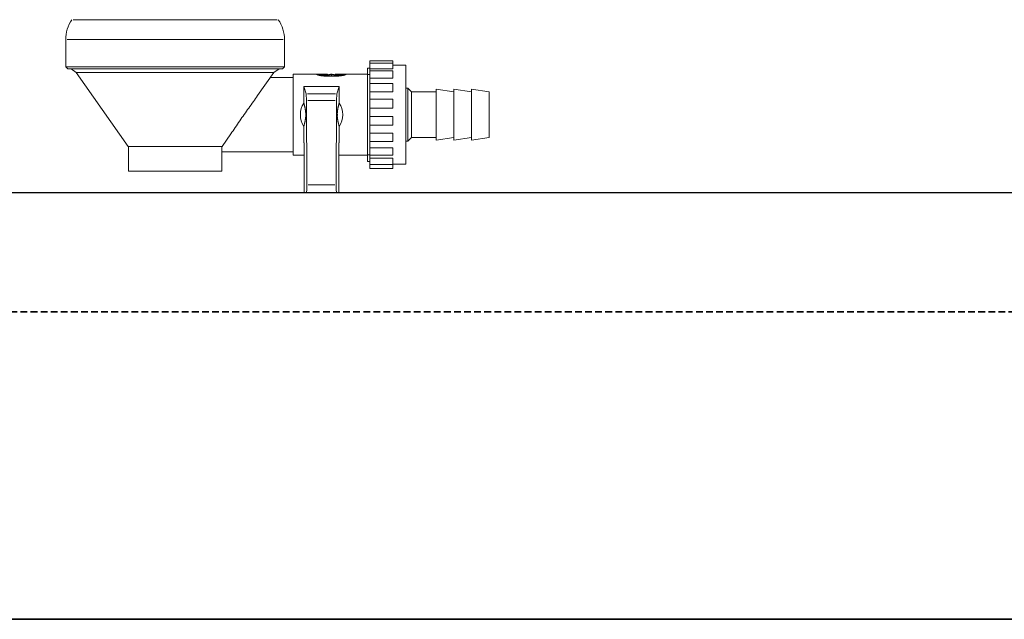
# Model space of a CAD drawing. Header units: millimetres. Extents: x -727 to 69715, y -15705 to 98123.
# Tile 153 of 256: x 38457 to 38736, y -9876 to -9706. Entities that reach past the tile are written whole.
import ezdxf

# ---------------------------------------------------------------- set-up
doc = ezdxf.new("R2010")
doc.units = ezdxf.units.MM
doc.linetypes.add('VERDECKT', pattern=[9.525, 6.35, -3.175])
for name, color, linetype, lineweight in [('UT_SCHÉMA_PŘÍVOD', 10, 'Continuous', 35), ('UT_SCHÉMA_ZPÁTEČKA', 172, 'VERDECKT', 35), ('UT_ZARIZENI - ARMATURY', 6, 'Continuous', 5)]:
    doc.layers.add(name, color=color, linetype=linetype, lineweight=lineweight)

msp = doc.modelspace()

# ---------------------------------------------------------------- linework, layer by layer
msp.add_line((-727.45, -9754.69), (68024.28, -9754.69))
at = {"layer": 'UT_SCHÉMA_PŘÍVOD'}
msp.add_line((7258.94, -9875.69), (39959, -9875.69), dxfattribs=at)
at = {"layer": 'UT_SCHÉMA_ZPÁTEČKA', "ltscale": 0.3}
msp.add_line((7358.94, -9788.6), (39850.43, -9788.6), dxfattribs=at)
at = {"layer": 'UT_ZARIZENI - ARMATURY'}
for p, q in [((38529.8, -9705.76), (38472.02, -9705.76)), ((38469.91, -9719.09), (38469.91, -9711.42)), ((38470.29, -9711.42), (38531.53, -9711.42)), ((38531.91, -9719.09), (38531.91, -9711.42)), ((38556.11, -9718.06), (38556.11, -9717.46)), ((38562.61, -9717.46), (38556.11, -9717.46)), ((38562.61, -9717.46), (38562.61, -9718.06)), ((38531.91, -9719.09), (38469.91, -9719.09)), ((38470.51, -9719.69), (38469.91, -9719.09)), ((38531.31, -9719.69), (38470.51, -9719.69)), ((38472.9, -9720.69), (38471.41, -9719.69)), ((38528.91, -9720.69), (38530.41, -9719.69)), ((38531.31, -9719.69), (38531.91, -9719.09)), ((38555.41, -9745.91), (38555.41, -9719.47)), ((38556.11, -9719.47), (38555.41, -9719.47)), ((38555.41, -9745.91), (38555.41, -9719.47)), ((38556.11, -9719.73), (38556.11, -9718.06)), ((38562.61, -9718.06), (38556.11, -9718.06)), ((38556.11, -9720.28), (38556.11, -9719.73)), ((38562.61, -9719.73), (38556.11, -9719.73)), ((38556.11, -9722.33), (38556.11, -9720.28)), ((38562.61, -9720.28), (38556.11, -9720.28)), ((38562.61, -9719.73), (38562.61, -9718.06)), ((38566.31, -9718.69), (38562.61, -9718.69)), ((38562.61, -9722.33), (38562.61, -9720.28)), ((38566.31, -9718.69), (38566.31, -9746.69)), ((38472.9, -9720.69), (38528.91, -9720.69)), ((38487.61, -9741.69), (38472.9, -9720.69)), ((38524.3, -9727.28), (38528.91, -9720.69)), ((38527.86, -9722.19), (38534.41, -9722.19)), ((38534.41, -9721.19), (38534.41, -9744.19)), ((38541.01, -9721.19), (38534.41, -9721.19)), ((38541.01, -9721.19), (38541.01, -9721.23)), ((38541.01, -9721.19), (38541.91, -9721.19)), ((38541.01, -9721.24), (38541.01, -9721.23)), ((38541.03, -9721.26), (38541.01, -9721.24)), ((38541.05, -9721.27), (38541.03, -9721.26)), ((38541.08, -9721.29), (38541.05, -9721.27)), ((38541.12, -9721.31), (38541.08, -9721.29)), ((38541.17, -9721.34), (38541.12, -9721.31)), ((38541.23, -9721.36), (38541.17, -9721.34)), ((38541.29, -9721.39), (38541.23, -9721.36)), ((38541.37, -9721.41), (38541.29, -9721.39)), ((38541.45, -9721.44), (38541.37, -9721.41)), ((38541.54, -9721.47), (38541.45, -9721.44)), ((38541.63, -9721.49), (38541.54, -9721.47)), ((38541.73, -9721.52), (38541.63, -9721.49)), ((38541.84, -9721.55), (38541.73, -9721.52)), ((38541.95, -9721.57), (38541.84, -9721.55)), ((38541.91, -9721.23), (38541.91, -9721.19)), ((38542.31, -9721.19), (38541.91, -9721.19)), ((38541.91, -9721.56), (38541.91, -9721.23)), ((38541.92, -9721.24), (38541.91, -9721.23)), ((38541.95, -9721.26), (38541.92, -9721.24)), ((38542, -9721.29), (38541.95, -9721.26)), ((38542.07, -9721.6), (38541.95, -9721.57)), ((38542.08, -9721.31), (38542, -9721.29)), ((38542.19, -9721.62), (38542.07, -9721.6)), ((38542.17, -9721.34), (38542.08, -9721.31)), ((38542.28, -9721.37), (38542.17, -9721.34)), ((38542.32, -9721.65), (38542.19, -9721.62)), ((38542.41, -9721.39), (38542.28, -9721.37)), ((38542.31, -9721.19), (38543.21, -9721.19)), ((38542.31, -9721.23), (38542.31, -9721.19)), ((38542.32, -9721.24), (38542.31, -9721.23)), ((38542.35, -9721.26), (38542.32, -9721.24)), ((38542.46, -9721.67), (38542.32, -9721.65)), ((38542.41, -9721.28), (38542.35, -9721.26)), ((38542.49, -9721.3), (38542.41, -9721.28)), ((38542.55, -9721.42), (38542.41, -9721.39)), ((38542.6, -9721.69), (38542.46, -9721.67)), ((38542.59, -9721.32), (38542.49, -9721.3)), ((38542.7, -9721.44), (38542.55, -9721.42)), ((38542.7, -9721.34), (38542.59, -9721.32)), ((38542.75, -9721.71), (38542.6, -9721.69)), ((38542.83, -9721.36), (38542.7, -9721.34)), ((38542.87, -9721.46), (38542.7, -9721.44)), ((38542.9, -9721.72), (38542.75, -9721.71)), ((38542.98, -9721.38), (38542.83, -9721.36)), ((38543.05, -9721.48), (38542.87, -9721.46)), ((38543.05, -9721.74), (38542.9, -9721.72)), ((38543.14, -9721.4), (38542.98, -9721.38)), ((38543.24, -9721.49), (38543.05, -9721.48)), ((38543.2, -9721.75), (38543.05, -9721.74)), ((38543.31, -9721.41), (38543.14, -9721.4)), ((38543.37, -9721.75), (38543.2, -9721.75)), ((38543.21, -9721.23), (38543.21, -9721.19)), ((38544.11, -9721.19), (38543.21, -9721.19)), ((38543.21, -9721.4), (38543.21, -9721.23)), ((38543.22, -9721.24), (38543.21, -9721.23)), ((38543.21, -9721.23), (38543.21, -9721.23)), ((38543.21, -9721.23), (38543.21, -9721.23)), ((38543.23, -9721.24), (38543.22, -9721.24)), ((38543.22, -9721.24), (38543.22, -9721.24)), ((38543.24, -9721.24), (38543.23, -9721.24)), ((38543.25, -9721.25), (38543.24, -9721.24)), ((38543.44, -9721.5), (38543.24, -9721.49)), ((38543.27, -9721.25), (38543.25, -9721.25)), ((38543.28, -9721.25), (38543.27, -9721.25)), ((38543.3, -9721.25), (38543.28, -9721.25)), ((38543.32, -9721.26), (38543.3, -9721.25)), ((38543.49, -9721.41), (38543.31, -9721.41)), ((38543.34, -9721.26), (38543.32, -9721.26)), ((38543.36, -9721.26), (38543.34, -9721.26)), ((38543.38, -9721.26), (38543.36, -9721.26)), ((38543.54, -9721.76), (38543.37, -9721.75)), ((38543.41, -9721.26), (38543.38, -9721.26)), ((38543.43, -9721.27), (38543.41, -9721.26)), ((38543.46, -9721.27), (38543.43, -9721.27)), ((38543.63, -9721.5), (38543.44, -9721.5)), ((38543.49, -9721.27), (38543.46, -9721.27)), ((38543.51, -9721.27), (38543.49, -9721.27)), ((38543.66, -9721.42), (38543.49, -9721.41)), ((38543.54, -9721.27), (38543.51, -9721.27)), ((38543.57, -9721.27), (38543.54, -9721.27)), ((38543.71, -9721.77), (38543.54, -9721.76)), ((38543.6, -9721.27), (38543.57, -9721.27)), ((38543.63, -9721.27), (38543.6, -9721.27)), ((38543.66, -9721.27), (38543.63, -9721.27)), ((38543.81, -9721.5), (38543.63, -9721.5)), ((38544.11, -9721.27), (38543.66, -9721.27)), ((38543.66, -9721.41), (38543.66, -9721.28)), ((38543.83, -9721.41), (38543.66, -9721.42)), ((38543.87, -9721.78), (38543.71, -9721.77)), ((38544.01, -9721.5), (38543.81, -9721.5)), ((38544.01, -9721.41), (38543.83, -9721.41)), ((38544.04, -9721.78), (38543.87, -9721.78)), ((38544.18, -9721.4), (38544.01, -9721.41)), ((38544.2, -9721.48), (38544.01, -9721.5)), ((38544.21, -9721.79), (38544.04, -9721.78)), ((38544.11, -9721.27), (38544.11, -9721.19)), ((38544.11, -9721.4), (38544.11, -9721.27)), ((38544.34, -9721.38), (38544.18, -9721.4)), ((38544.38, -9721.47), (38544.2, -9721.48)), ((38544.38, -9721.79), (38544.21, -9721.79)), ((38544.48, -9721.36), (38544.34, -9721.38)), ((38544.56, -9721.45), (38544.38, -9721.47)), ((38544.54, -9721.8), (38544.38, -9721.79)), ((38544.61, -9721.34), (38544.48, -9721.36)), ((38544.71, -9721.8), (38544.54, -9721.8)), ((38544.72, -9721.43), (38544.56, -9721.45)), ((38544.73, -9721.32), (38544.61, -9721.34)), ((38544.88, -9721.8), (38544.71, -9721.8)), ((38544.86, -9721.4), (38544.72, -9721.43)), ((38544.83, -9721.3), (38544.73, -9721.32)), ((38544.91, -9721.28), (38544.83, -9721.3)), ((38544.99, -9721.38), (38544.86, -9721.4)), ((38545.04, -9721.8), (38544.88, -9721.8)), ((38544.96, -9721.26), (38544.91, -9721.28)), ((38545, -9721.24), (38544.96, -9721.26)), ((38545.11, -9721.35), (38544.99, -9721.38)), ((38545.01, -9721.23), (38545, -9721.24)), ((38545.01, -9721.23), (38545.01, -9721.19)), ((38545.41, -9721.19), (38545.01, -9721.19)), ((38545.21, -9721.8), (38545.04, -9721.8)), ((38545.21, -9721.32), (38545.11, -9721.35)), ((38545.21, -9721.8), (38545.21, -9721.32)), ((38545.31, -9721.35), (38545.21, -9721.32)), ((38545.37, -9721.8), (38545.21, -9721.8)), ((38545.42, -9721.38), (38545.31, -9721.35)), ((38545.54, -9721.8), (38545.37, -9721.8)), ((38545.41, -9721.23), (38545.41, -9721.19)), ((38545.42, -9721.24), (38545.41, -9721.23)), ((38545.45, -9721.26), (38545.42, -9721.24)), ((38545.55, -9721.4), (38545.42, -9721.38)), ((38545.51, -9721.28), (38545.45, -9721.26)), ((38545.59, -9721.3), (38545.51, -9721.28)), ((38545.71, -9721.8), (38545.54, -9721.8)), ((38545.7, -9721.43), (38545.55, -9721.4)), ((38545.69, -9721.32), (38545.59, -9721.3)), ((38545.8, -9721.34), (38545.69, -9721.32)), ((38545.86, -9721.45), (38545.7, -9721.43)), ((38545.87, -9721.8), (38545.71, -9721.8)), ((38545.93, -9721.36), (38545.8, -9721.34)), ((38546.03, -9721.47), (38545.86, -9721.45)), ((38546.04, -9721.79), (38545.87, -9721.8)), ((38546.08, -9721.38), (38545.93, -9721.36)), ((38546.22, -9721.48), (38546.03, -9721.47)), ((38546.21, -9721.79), (38546.04, -9721.79)), ((38546.24, -9721.4), (38546.08, -9721.38)), ((38546.38, -9721.78), (38546.21, -9721.79)), ((38546.41, -9721.5), (38546.22, -9721.48)), ((38546.41, -9721.41), (38546.24, -9721.4)), ((38546.31, -9721.19), (38546.31, -9721.27)), ((38547.21, -9721.19), (38546.31, -9721.19)), ((38546.31, -9721.4), (38546.31, -9721.27)), ((38546.31, -9721.27), (38546.76, -9721.27)), ((38546.54, -9721.78), (38546.38, -9721.78)), ((38546.59, -9721.41), (38546.41, -9721.41)), ((38546.6, -9721.5), (38546.41, -9721.5)), ((38546.71, -9721.77), (38546.54, -9721.78)), ((38546.76, -9721.42), (38546.59, -9721.41)), ((38546.79, -9721.5), (38546.6, -9721.5)), ((38546.88, -9721.76), (38546.71, -9721.77)), ((38546.76, -9721.27), (38546.79, -9721.27)), ((38546.76, -9721.41), (38546.76, -9721.28)), ((38546.93, -9721.41), (38546.76, -9721.42)), ((38546.79, -9721.27), (38546.82, -9721.27)), ((38546.98, -9721.5), (38546.79, -9721.5)), ((38546.82, -9721.27), (38546.84, -9721.27)), ((38546.84, -9721.27), (38546.87, -9721.27)), ((38546.87, -9721.27), (38546.9, -9721.27)), ((38547.04, -9721.75), (38546.88, -9721.76)), ((38546.9, -9721.27), (38546.93, -9721.27)), ((38546.93, -9721.27), (38546.96, -9721.27)), ((38547.11, -9721.41), (38546.93, -9721.41)), ((38546.96, -9721.27), (38546.98, -9721.27)), ((38546.98, -9721.27), (38547.01, -9721.26)), ((38547.17, -9721.49), (38546.98, -9721.5)), ((38547.01, -9721.26), (38547.03, -9721.26)), ((38547.03, -9721.26), (38547.06, -9721.26)), ((38547.21, -9721.75), (38547.04, -9721.75)), ((38547.06, -9721.26), (38547.08, -9721.26)), ((38547.08, -9721.26), (38547.1, -9721.26)), ((38547.1, -9721.26), (38547.11, -9721.25)), ((38547.11, -9721.25), (38547.13, -9721.25)), ((38547.28, -9721.4), (38547.11, -9721.41)), ((38547.13, -9721.25), (38547.15, -9721.25)), ((38547.15, -9721.25), (38547.16, -9721.25)), ((38547.16, -9721.25), (38547.17, -9721.24)), ((38547.17, -9721.24), (38547.18, -9721.24)), ((38547.36, -9721.48), (38547.17, -9721.49)), ((38547.18, -9721.24), (38547.19, -9721.24)), ((38547.19, -9721.24), (38547.2, -9721.24)), ((38547.2, -9721.24), (38547.2, -9721.23)), ((38547.2, -9721.23), (38547.21, -9721.23)), ((38547.21, -9721.19), (38547.21, -9721.23)), ((38548.11, -9721.19), (38547.21, -9721.19)), ((38547.21, -9721.4), (38547.21, -9721.23)), ((38547.21, -9721.23), (38547.21, -9721.23)), ((38547.36, -9721.74), (38547.21, -9721.75)), ((38547.44, -9721.38), (38547.28, -9721.4)), ((38547.54, -9721.46), (38547.36, -9721.48)), ((38547.52, -9721.72), (38547.36, -9721.74)), ((38547.58, -9721.36), (38547.44, -9721.38)), ((38547.67, -9721.71), (38547.52, -9721.72)), ((38547.71, -9721.44), (38547.54, -9721.46)), ((38547.71, -9721.34), (38547.58, -9721.36)), ((38547.81, -9721.69), (38547.67, -9721.71)), ((38547.83, -9721.32), (38547.71, -9721.34)), ((38547.87, -9721.42), (38547.71, -9721.44)), ((38547.95, -9721.67), (38547.81, -9721.69)), ((38547.93, -9721.3), (38547.83, -9721.32)), ((38548.01, -9721.39), (38547.87, -9721.42)), ((38548.01, -9721.28), (38547.93, -9721.3)), ((38548.09, -9721.65), (38547.95, -9721.67)), ((38548.06, -9721.26), (38548.01, -9721.28)), ((38548.13, -9721.37), (38548.01, -9721.39)), ((38548.1, -9721.24), (38548.06, -9721.26)), ((38548.22, -9721.62), (38548.09, -9721.65)), ((38548.11, -9721.23), (38548.1, -9721.24)), ((38548.11, -9721.23), (38548.11, -9721.19)), ((38548.51, -9721.19), (38548.11, -9721.19)), ((38548.24, -9721.34), (38548.13, -9721.37)), ((38548.35, -9721.6), (38548.22, -9721.62)), ((38548.34, -9721.31), (38548.24, -9721.34)), ((38548.41, -9721.29), (38548.34, -9721.31)), ((38548.47, -9721.57), (38548.35, -9721.6)), ((38548.47, -9721.26), (38548.41, -9721.29)), ((38548.5, -9721.24), (38548.47, -9721.26)), ((38548.58, -9721.55), (38548.47, -9721.57)), ((38548.51, -9721.23), (38548.5, -9721.24)), ((38548.51, -9721.23), (38548.51, -9721.19)), ((38549.41, -9721.19), (38548.51, -9721.19)), ((38548.51, -9721.56), (38548.51, -9721.23)), ((38548.68, -9721.52), (38548.58, -9721.55)), ((38548.78, -9721.49), (38548.68, -9721.52)), ((38548.88, -9721.47), (38548.78, -9721.49)), ((38548.97, -9721.44), (38548.88, -9721.47)), ((38549.05, -9721.41), (38548.97, -9721.44)), ((38549.12, -9721.39), (38549.05, -9721.41)), ((38549.19, -9721.36), (38549.12, -9721.39)), ((38549.25, -9721.34), (38549.19, -9721.36)), ((38549.3, -9721.31), (38549.25, -9721.34)), ((38549.34, -9721.29), (38549.3, -9721.31)), ((38549.37, -9721.27), (38549.34, -9721.29)), ((38549.39, -9721.26), (38549.37, -9721.27)), ((38549.4, -9721.24), (38549.39, -9721.26)), ((38549.41, -9721.23), (38549.4, -9721.24)), ((38549.41, -9721.19), (38549.41, -9721.23)), ((38555.41, -9721.19), (38549.41, -9721.19)), ((38556.11, -9721.28), (38555.41, -9721.28)), ((38556.11, -9723.84), (38556.11, -9722.33)), ((38562.61, -9722.33), (38556.11, -9722.33)), ((38537.41, -9724.69), (38537.41, -9729.37)), ((38537.41, -9724.69), (38547.41, -9724.69)), ((38537.41, -9724.69), (38538.04, -9726.82)), ((38547.41, -9724.69), (38546.78, -9726.82)), ((38547.41, -9724.69), (38547.41, -9729.37)), ((38556.11, -9726.17), (38556.11, -9723.84)), ((38562.61, -9723.84), (38556.11, -9723.84)), ((38556.11, -9728.32), (38556.11, -9726.17)), ((38562.61, -9726.17), (38556.11, -9726.17)), ((38562.61, -9726.17), (38562.61, -9723.84)), ((38566.31, -9725.19), (38566.91, -9725.19)), ((38566.91, -9740.19), (38566.91, -9725.19)), ((38567.91, -9726.19), (38566.91, -9725.19)), ((38574.91, -9739.94), (38574.91, -9725.44)), ((38579.91, -9726.19), (38574.91, -9725.44)), ((38579.91, -9739.94), (38579.91, -9725.44)), ((38584.91, -9726.19), (38579.91, -9725.44)), ((38584.91, -9739.94), (38584.91, -9725.44)), ((38589.91, -9726.19), (38584.91, -9725.44)), ((38523.4, -9728.56), (38523.09, -9728.99)), ((38523.71, -9728.12), (38523.4, -9728.56)), ((38524.01, -9727.7), (38523.71, -9728.12)), ((38524.3, -9727.28), (38524.01, -9727.7)), ((38538.24, -9752.52), (38538.13, -9728.62)), ((38538.48, -9726.82), (38546.34, -9726.82)), ((38538.56, -9728.62), (38546.26, -9728.62)), ((38546.58, -9752.52), (38546.69, -9728.62)), ((38556.11, -9730.8), (38556.11, -9728.32)), ((38562.61, -9728.32), (38556.11, -9728.32)), ((38562.61, -9730.8), (38562.61, -9728.32)), ((38567.91, -9739.19), (38567.91, -9726.19)), ((38567.91, -9726.19), (38574.91, -9726.19)), ((38589.91, -9739.19), (38589.91, -9726.19)), ((38521.15, -9731.71), (38520.83, -9732.16)), ((38521.47, -9731.25), (38521.15, -9731.71)), ((38521.8, -9730.79), (38521.47, -9731.25)), ((38522.12, -9730.34), (38521.8, -9730.79)), ((38522.45, -9729.89), (38522.12, -9730.34)), ((38522.77, -9729.44), (38522.45, -9729.89)), ((38523.09, -9728.99), (38522.77, -9729.44)), ((38537.41, -9729.37), (38537.45, -9729.54)), ((38537.45, -9729.54), (38537.49, -9729.7)), ((38537.49, -9729.7), (38537.53, -9729.85)), ((38537.53, -9729.85), (38537.57, -9729.99)), ((38537.57, -9729.99), (38537.6, -9730.13)), ((38537.6, -9730.13), (38537.63, -9730.27)), ((38537.63, -9730.27), (38537.66, -9730.4)), ((38537.66, -9730.4), (38537.69, -9730.53)), ((38537.69, -9730.53), (38537.72, -9730.65)), ((38537.72, -9730.65), (38537.74, -9730.77)), ((38537.74, -9730.77), (38537.76, -9730.89)), ((38537.76, -9730.89), (38537.79, -9731.01)), ((38537.79, -9731.01), (38537.8, -9731.12)), ((38537.8, -9731.12), (38537.82, -9731.23)), ((38537.82, -9731.23), (38537.84, -9731.33)), ((38537.84, -9731.33), (38537.85, -9731.44)), ((38537.85, -9731.44), (38537.87, -9731.54)), ((38537.87, -9731.54), (38537.88, -9731.64)), ((38537.88, -9731.64), (38537.89, -9731.74)), ((38537.89, -9731.74), (38537.9, -9731.84)), ((38546.92, -9731.74), (38546.91, -9731.84)), ((38546.94, -9731.64), (38546.92, -9731.74)), ((38546.95, -9731.54), (38546.94, -9731.64)), ((38546.96, -9731.44), (38546.95, -9731.54)), ((38546.98, -9731.33), (38546.96, -9731.44)), ((38546.99, -9731.23), (38546.98, -9731.33)), ((38547.01, -9731.12), (38546.99, -9731.23)), ((38547.03, -9731.01), (38547.01, -9731.12)), ((38547.05, -9730.89), (38547.03, -9731.01)), ((38547.07, -9730.77), (38547.05, -9730.89)), ((38547.1, -9730.65), (38547.07, -9730.77)), ((38547.12, -9730.53), (38547.1, -9730.65)), ((38547.15, -9730.4), (38547.12, -9730.53)), ((38547.18, -9730.27), (38547.15, -9730.4)), ((38547.21, -9730.13), (38547.18, -9730.27)), ((38547.25, -9729.99), (38547.21, -9730.13)), ((38547.28, -9729.85), (38547.25, -9729.99)), ((38547.32, -9729.7), (38547.28, -9729.85)), ((38547.36, -9729.54), (38547.32, -9729.7)), ((38547.41, -9729.37), (38547.36, -9729.54)), ((38556.11, -9733.18), (38556.11, -9730.8)), ((38562.61, -9730.8), (38556.11, -9730.8)), ((38519.24, -9734.44), (38518.92, -9734.91)), ((38519.56, -9733.98), (38519.24, -9734.44)), ((38519.87, -9733.52), (38519.56, -9733.98)), ((38520.19, -9733.07), (38519.87, -9733.52)), ((38520.51, -9732.62), (38520.19, -9733.07)), ((38520.83, -9732.16), (38520.51, -9732.62)), ((38537.76, -9734.49), (38537.74, -9734.61)), ((38537.79, -9734.38), (38537.76, -9734.49)), ((38537.8, -9734.27), (38537.79, -9734.38)), ((38537.82, -9734.16), (38537.8, -9734.27)), ((38537.84, -9734.05), (38537.82, -9734.16)), ((38537.85, -9733.94), (38537.84, -9734.05)), ((38537.87, -9733.84), (38537.85, -9733.94)), ((38537.88, -9733.74), (38537.87, -9733.84)), ((38537.89, -9733.64), (38537.88, -9733.74)), ((38537.9, -9733.54), (38537.89, -9733.64)), ((38537.9, -9731.84), (38537.91, -9731.94)), ((38537.91, -9733.44), (38537.9, -9733.54)), ((38537.91, -9731.94), (38537.92, -9732.04)), ((38537.92, -9733.35), (38537.91, -9733.44)), ((38537.92, -9732.04), (38537.93, -9732.13)), ((38537.93, -9733.25), (38537.92, -9733.35)), ((38537.93, -9732.13), (38537.93, -9732.23)), ((38537.93, -9733.16), (38537.93, -9732.23)), ((38537.93, -9733.16), (38537.93, -9733.25)), ((38546.89, -9732.13), (38546.88, -9732.23)), ((38546.88, -9733.16), (38546.88, -9732.23)), ((38546.88, -9733.16), (38546.89, -9733.25)), ((38546.9, -9732.04), (38546.89, -9732.13)), ((38546.89, -9733.25), (38546.9, -9733.35)), ((38546.91, -9731.84), (38546.9, -9731.94)), ((38546.9, -9731.94), (38546.9, -9732.04)), ((38546.9, -9733.35), (38546.9, -9733.44)), ((38546.9, -9733.44), (38546.91, -9733.54)), ((38546.91, -9733.54), (38546.92, -9733.64)), ((38546.92, -9733.64), (38546.94, -9733.74)), ((38546.94, -9733.74), (38546.95, -9733.84)), ((38546.95, -9733.84), (38546.96, -9733.94)), ((38546.96, -9733.94), (38546.98, -9734.05)), ((38546.98, -9734.05), (38546.99, -9734.16)), ((38546.99, -9734.16), (38547.01, -9734.27)), ((38547.01, -9734.27), (38547.03, -9734.38)), ((38547.03, -9734.38), (38547.05, -9734.49)), ((38547.05, -9734.49), (38547.07, -9734.61)), ((38556.11, -9735.68), (38556.11, -9733.18)), ((38562.61, -9733.18), (38556.11, -9733.18)), ((38562.61, -9733.18), (38562.61, -9735.68)), ((38517.33, -9737.22), (38517.03, -9737.66)), ((38517.65, -9736.76), (38517.33, -9737.22)), ((38517.96, -9736.3), (38517.65, -9736.76)), ((38518.28, -9735.84), (38517.96, -9736.3)), ((38518.6, -9735.37), (38518.28, -9735.84)), ((38518.92, -9734.91), (38518.6, -9735.37)), ((38537.45, -9735.84), (38537.41, -9736.01)), ((38537.41, -9736.01), (38537.41, -9740.69)), ((38537.49, -9735.69), (38537.45, -9735.84)), ((38537.53, -9735.53), (38537.49, -9735.69)), ((38537.57, -9735.39), (38537.53, -9735.53)), ((38537.6, -9735.25), (38537.57, -9735.39)), ((38537.63, -9735.11), (38537.6, -9735.25)), ((38537.66, -9734.98), (38537.63, -9735.11)), ((38537.69, -9734.85), (38537.66, -9734.98)), ((38537.72, -9734.73), (38537.69, -9734.85)), ((38537.74, -9734.61), (38537.72, -9734.73)), ((38547.07, -9734.61), (38547.1, -9734.73)), ((38547.1, -9734.73), (38547.12, -9734.85)), ((38547.12, -9734.85), (38547.15, -9734.98)), ((38547.15, -9734.98), (38547.18, -9735.11)), ((38547.18, -9735.11), (38547.21, -9735.25)), ((38547.21, -9735.25), (38547.25, -9735.39)), ((38547.25, -9735.39), (38547.28, -9735.53)), ((38547.28, -9735.53), (38547.32, -9735.69)), ((38547.32, -9735.69), (38547.36, -9735.84)), ((38547.36, -9735.84), (38547.41, -9736.01)), ((38547.41, -9736.01), (38547.41, -9740.69)), ((38556.11, -9737.94), (38556.11, -9735.68)), ((38562.61, -9735.68), (38556.11, -9735.68)), ((38514.21, -9741.69), (38516.72, -9738.1)), ((38517.03, -9737.66), (38516.72, -9738.1)), ((38556.11, -9740.33), (38556.11, -9737.94)), ((38562.61, -9737.94), (38556.11, -9737.94)), ((38562.61, -9740.33), (38562.61, -9737.94)), ((38567.91, -9739.19), (38566.91, -9740.19)), ((38567.91, -9739.19), (38574.91, -9739.19)), ((38579.91, -9739.19), (38574.91, -9739.94)), ((38584.91, -9739.19), (38579.91, -9739.94)), ((38589.91, -9739.19), (38584.91, -9739.94)), ((38487.61, -9741.69), (38514.21, -9741.69)), ((38487.66, -9741.69), (38487.66, -9748.69)), ((38514.16, -9741.69), (38514.16, -9748.69)), ((38537.54, -9740.69), (38537.41, -9740.69)), ((38537.54, -9740.69), (38537.54, -9754.69)), ((38547.28, -9740.69), (38547.28, -9754.69)), ((38547.28, -9740.69), (38547.41, -9740.69)), ((38556.11, -9742.06), (38556.11, -9740.33)), ((38562.61, -9740.33), (38556.11, -9740.33)), ((38556.11, -9744.2), (38556.11, -9742.06)), ((38562.61, -9742.06), (38556.11, -9742.06)), ((38562.61, -9742.06), (38562.61, -9744.2)), ((38566.31, -9740.19), (38566.91, -9740.19)), ((38514.16, -9743.19), (38534.41, -9743.19)), ((38537.54, -9744.19), (38534.41, -9744.19)), ((38555.41, -9744.19), (38547.28, -9744.19)), ((38555.41, -9744.1), (38556.11, -9744.1)), ((38556.11, -9745.05), (38556.11, -9744.2)), ((38562.61, -9744.2), (38556.11, -9744.2)), ((38556.11, -9746.84), (38556.11, -9745.05)), ((38562.61, -9745.05), (38556.11, -9745.05)), ((38562.61, -9746.84), (38562.61, -9745.05)), ((38556.11, -9745.91), (38555.41, -9745.91)), ((38556.11, -9747.92), (38556.11, -9746.84)), ((38562.61, -9746.84), (38556.11, -9746.84)), ((38562.61, -9747.92), (38556.11, -9747.92)), ((38566.31, -9746.69), (38562.61, -9746.69)), ((38562.61, -9746.84), (38562.61, -9747.92)), ((38487.66, -9748.69), (38514.16, -9748.69)), ((38538.65, -9752.52), (38546.16, -9752.52)), ((38538.13, -9754.69), (38537.54, -9754.69)), ((38538.13, -9754.69), (38546.68, -9754.69)), ((38546.68, -9754.69), (38547.28, -9754.69))]:
    msp.add_line(p, q, dxfattribs=at)
for centre, radius, start, end in [((38479.91, -9711.42), 10, 145.5885, 180), ((38521.91, -9711.42), 10, 0, 34.4115), ((38542.41, -9732.69), 6, 146.4427, 213.5573), ((38542.41, -9732.69), 6, 326.4427, 33.5573), ((38542.41, -9732.69), 4.5, 354.0703, 5.9297)]:
    msp.add_arc(centre, radius, start, end, dxfattribs=at)
for centre, major_axis, start_param, end_param in [((38538.02, -9728.79), (0, 2), 4.799655, 6.108652), ((38546.79, -9728.79), (0, 2), 0.174533, 1.48353), ((38538.13, -9752.69), (0, -2), 0, 1.658063), ((38546.68, -9752.69), (0, -2), 4.625123, 6.283185)]:
    msp.add_ellipse(centre, major_axis=major_axis, ratio=0.052408, start_param=start_param, end_param=end_param, dxfattribs=at)

doc.saveas('drawing.dxf')
